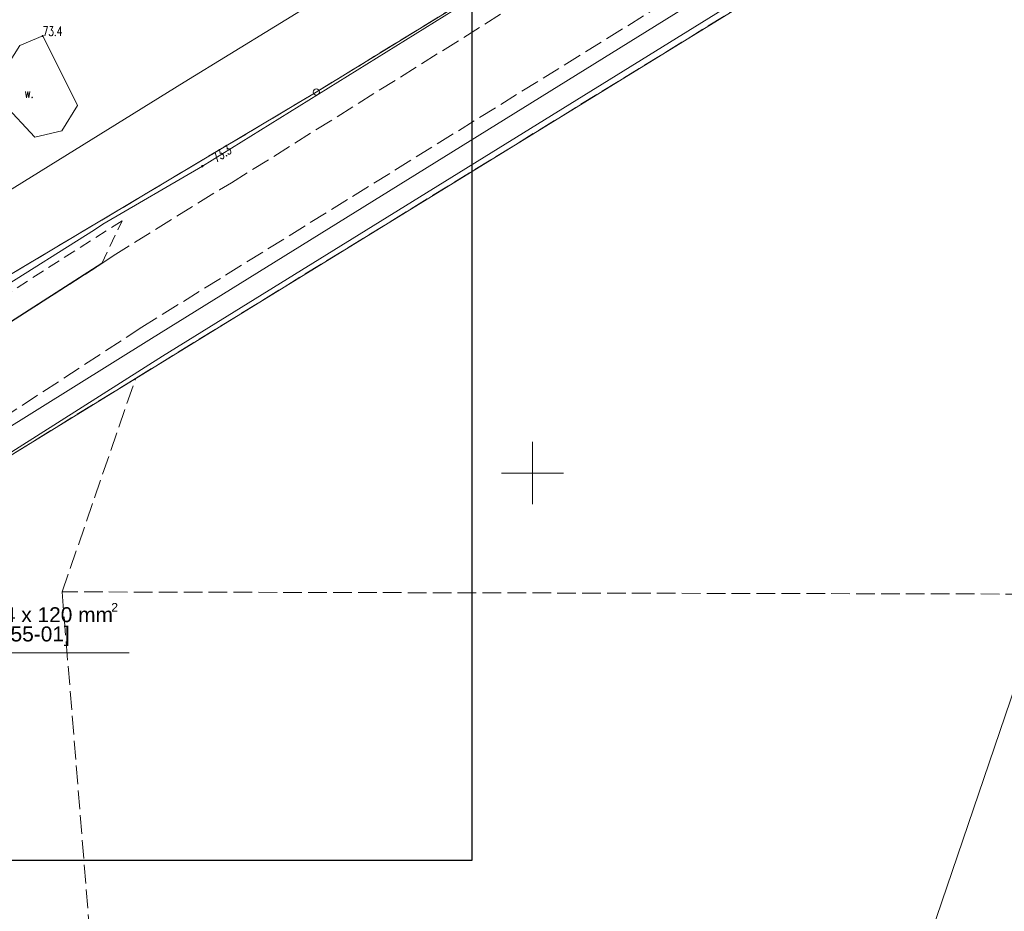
# Model space of a CAD drawing. Header units: metres. Extents: x 6578771 to 6579176, y 5823446 to 5823990.
# Tile 6 of 13: x 6579009 to 6579088, y 5823715 to 5823786. Entities that reach past the tile are written whole.
import ezdxf
from ezdxf.enums import TextEntityAlignment as Align

# ---------------------------------------------------------------- set-up
doc = ezdxf.new("R2010")
doc.units = ezdxf.units.M
doc.header["$MEASUREMENT"] = 0
for name, pattern in [('1', [0]), ('1_OTKC', [1.5, 1, -0.5]), ('1_OTKJ', [2, 1.5, -0.5]), ('1_OTKK', [0]), ('1_OTKR', [0]), ('1_OTWS', [0]), ('3_SUTP_A', [0]), ('GDE', [0]), ('GUK', [2, 1.5, -0.5])]:
    doc.linetypes.add(name, pattern=pattern)
doc.layers.get('0').update_dxf_attribs({"color": 250, "linetype": 'CONTINUOUS', "lineweight": 100})
doc.layers.add('0_Tło', color=7, linetype='CONTINUOUS', true_color=0xffffff)
for name, color, linetype, lineweight in [('Dzialki', 7, 'GDE', 18), ('EBTPO_L_0_a', 7, '1', 0), ('Kontury', 3, 'GUK', 18), ('OTK_L_0', 7, '1_OTKJ', 18), ('OTK_L_1', 7, '1_OTKK', 25), ('OTK_L_2', 7, '1_OTKC', 18), ('OTK_L_5', 7, 'CONTINUOUS', 18), ('OTR_T_1', 7, 'CONTINUOUS', 18), ('OTW_E_T_1', 141, 'CONTINUOUS', 0), ('OTW_L_1', 141, '1_OTWS', 18), ('Punkty', 7, 'CONTINUOUS', 18), ('SUTP_L_0', 30, '3_SUTP_A', 18), ('SUTR_T_0', 30, 'CONTINUOUS', 18)]:
    doc.layers.add(name, color=color, linetype=linetype, lineweight=lineweight)
doc.layers.add('OBI opis', color=10, linetype='CONTINUOUS')
doc.styles.add('Arial', font='arial.ttf')
doc.styles.get("Standard").update_dxf_attribs({"font": 'Simplex.SHX', "width": 0.75})
picture_1 = doc.add_image_def('image3.png', size_in_pixel=(3508, 4963))

# ---------------------------------------------------------------- blocks, each defined once
blk = doc.blocks.new('GRT')
at = {"linetype": 'Continuous'}
blk.add_circle((0, 0), 0.25, dxfattribs=at)
blk = doc.blocks.new('2_OTRN')
at = {"linetype": 'Continuous'}
blk.add_circle((0, 0), 0.045, dxfattribs=at)
blk = doc.blocks.new('4_SUPS')
at = {"linetype": 'Continuous'}
blk.add_circle((0, 0), 0.0625, dxfattribs=at)

msp = doc.modelspace()

# ---------------------------------------------------------------- linework, layer by layer
at = {"layer": 'Dzialki'}
for p, q in [((6579032.64, 5823780.6), (6579063.67, 5823799.67)), ((6579048.31, 5823613.69), (6579110.76, 5823797.73)), ((6579073.4, 5823791.63), (6578995.44, 5823743.62)), ((6578993.08, 5823756.99), (6579032.64, 5823780.6))]:
    msp.add_line(p, q, dxfattribs=at)
at = {"layer": 'EBTPO_L_0_a', "linetype": '1'}
for p, q in [((6579050, 5823747.5), (6579050, 5823752.5)), ((6579047.5, 5823750), (6579052.5, 5823750))]:
    msp.add_line(p, q, dxfattribs=at)
at = {"layer": 'Kontury'}
for p, q in [((6579032.64, 5823780.6), (6579063.67, 5823799.67)), ((6579018.13, 5823757.6), (6579073.4, 5823791.63)), ((6578993.08, 5823756.99), (6579032.64, 5823780.6)), ((6579018.13, 5823757.6), (6578995.44, 5823743.62)), ((6579012.23, 5823740.45), (6579018.13, 5823757.6)), ((6579095.49, 5823740.26), (6579012.23, 5823740.45)), ((6579012.23, 5823740.45), (6579016.09, 5823692.75))]:
    msp.add_line(p, q, dxfattribs=at)
at = {"layer": 'OBI opis', "color": 253, "linetype": 'Continuous', "lineweight": 15}
msp.add_line((6578991.987, 5823735.55), (6579017.607, 5823735.55), dxfattribs=at)
at = {"layer": 'OTK_L_0', "linetype": '1_OTKJ'}
for p, q in [((6579025.83, 5823773.31), (6579062.02, 5823795.98)), ((6579067.42, 5823792), (6579018.63, 5823761.72)), ((6579024.87, 5823772.76), (6579025.83, 5823773.31)), ((6579016.34, 5823767.45), (6579024.87, 5823772.76)), ((6579015.43, 5823766.83), (6579016.34, 5823767.45)), ((6579015.43, 5823766.83), (6578988.83, 5823749.82)), ((6579018.63, 5823761.72), (6578993.13, 5823745.02))]:
    msp.add_line(p, q, dxfattribs=at)
at = {"layer": 'OTK_L_1', "linetype": '1_OTKK'}
msp.add_line((6579015.43, 5823766.83), (6578988.83, 5823749.82), dxfattribs=at)
at = {"layer": 'OTK_L_2', "linetype": '1_OTKC'}
for p, q in [((6579017.04, 5823770.27), (6578987.29, 5823751.26)), ((6579015.43, 5823766.83), (6579017.04, 5823770.27)), ((6578988.83, 5823749.82), (6579015.43, 5823766.83))]:
    msp.add_line(p, q, dxfattribs=at)
at = {"layer": 'OTK_L_5', "linetype": '1_OTKR'}
for p, q in [((6579068.04, 5823791), (6579019.41, 5823760.8)), ((6579020.29, 5823759.38), (6579068.86, 5823789.46)), ((6579019.41, 5823760.8), (6578999.23, 5823748.25)), ((6579000.23, 5823746.68), (6579020.29, 5823759.38))]:
    msp.add_line(p, q, dxfattribs=at)
at = {"layer": 'OTW_L_1', "linetype": '1_OTWS'}
for p, q in [((6579008.84, 5823784.33), (6579010.67, 5823785.11)), ((6579010.67, 5823785.11), (6579013.46, 5823779.51)), ((6579007.61, 5823782.4), (6579008.84, 5823784.33)), ((6579010.03, 5823776.99), (6579007.56, 5823779.67)), ((6579013.46, 5823779.51), (6579012.2, 5823777.49)), ((6579012.2, 5823777.49), (6579010.03, 5823776.99))]:
    msp.add_line(p, q, dxfattribs=at)
at = {"layer": 'SUTP_L_0', "linetype": '3_SUTP_A'}
for p, q in [((6579068.35, 5823802.5), (6579023.49, 5823774.65)), ((6579048.466, 5823797.639), (6579022.018, 5823781.388)), ((6579022.018, 5823781.388), (6579000.036, 5823767.764)), ((6579023.49, 5823774.65), (6579015.51, 5823769.98)), ((6579015.51, 5823769.98), (6579014.84, 5823769.54)), ((6579014.84, 5823769.54), (6578992.39, 5823755.46))]:
    msp.add_line(p, q, dxfattribs=at)

# ---------------------------------------------------------------- block references
at = {"layer": 'OTR_T_1'}
msp.add_blockref('2_OTRN', (6579010.67, 5823785.11), dxfattribs=at)
at = {"layer": 'Punkty'}
msp.add_blockref('GRT', (6579032.64, 5823780.6), dxfattribs=at)
at = {"layer": 'SUTR_T_0', "rotation": 359.999997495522}
msp.add_blockref('4_SUPS', (6579023.49, 5823774.65), dxfattribs=at)

# ---------------------------------------------------------------- texts
at = {"layer": 'OBI opis', "color": 250, "style": 'Arial'}
for s, p in [('istn. kabel  YAKXS 4 x 120 mm   ', (6578993.019, 5823738.018)), ('obw.100 [T931655-01]', (6578996.067, 5823736.469))]:
    msp.add_text(s, height=1.2, dxfattribs=at).set_placement(p)
at = {"layer": 'OBI opis', "color": 251, "style": 'Arial'}
msp.add_text('2', height=0.7, dxfattribs=at).set_placement((6579016.176, 5823738.858, 0.575))
at = {"layer": 'OTR_T_1', "lineweight": 9, "width": 0.7}
msp.add_text('73.4', height=0.75, dxfattribs=at).set_placement((6579010.67, 5823785.11))
at = {"layer": 'OTW_E_T_1', "lineweight": 9, "width": 0.7}
msp.add_text('w.', height=0.75, dxfattribs=at).set_placement((6579009.58, 5823780.513), align=Align.MIDDLE)
at = {"layer": 'SUTR_T_0', "lineweight": 9, "width": 0.7}
msp.add_text('73.3', height=0.75, rotation=32.19999, dxfattribs=at).set_placement((6579024.39, 5823775.23), align=Align.MIDDLE_LEFT)

# ---------------------------------------------------------------- pictures from other files: only their frames are drawn
at = {"layer": '0_Tło'}
image = msp.add_image(picture_1, insert=(6578896.619, 5823718.877), size_in_units=(148.5, 210.093), dxfattribs=at)
image.dxf.v_pixel = (-1.6e-07, 0.0423318)
image.dxf.flags = 14

doc.saveas('drawing.dxf')
